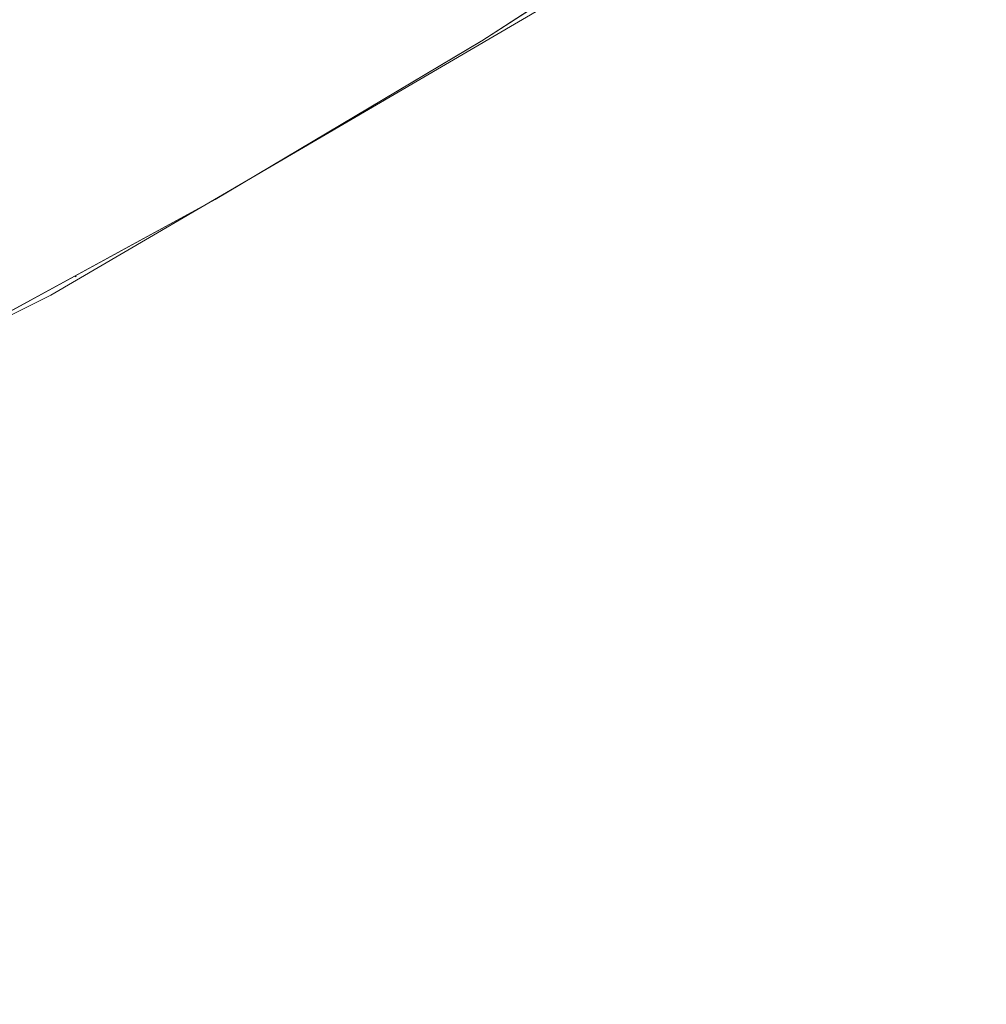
# Model space of a CAD drawing. Header units: millimetres. Extents: x 5921 to 11897, y 1480 to 7785.
# Tile 3 of 13: x 8286 to 8439, y 5069 to 5224. Entities that reach past the tile are written whole.
import ezdxf

# ---------------------------------------------------------------- set-up
doc = ezdxf.new("R2010")
doc.units = ezdxf.units.MM
doc.layers.add('Luminarias', color=7, linetype='Continuous', lineweight=20)

# ---------------------------------------------------------------- blocks, each defined once
blk = doc.blocks.new('33719DC - 33719DC ALO L Black_wood fan DC CCT-534711-00 Isometrico PDF')
at = {"layer": 'Luminarias', "lineweight": 15}
for p, q in [((-2577.1, 5220.81), (-2537.06, 5246.79)), ((-2619.11, 5195.83), (-2577.21, 5220.74)), ((-2663.01, 5171.9), (-2619.42, 5195.65)), ((-2641.18, 5183.65), (-2640.94, 5183.78)), ((-2640.94, 5183.78), (-2641.18, 5183.65))]:
    blk.add_line(p, q, dxfattribs=at)
for points in [[(-2499.05, 5273.73, 0), (-2537.06, 5246.79, 0), (-2577.1, 5220.81, 0), (-2619.11, 5195.83, 0), (-2663.01, 5171.9, 0), (-2708.72, 5149.06, 0), (-2756.15, 5127.35, 0), (-2805.22, 5106.8, 0), (-2855.84, 5087.44, 0), (-2907.9, 5069.28, 0)], [(-2497.68, 5273.88, 0), (-2567.29, 5226.17, 0), (-2644.98, 5180.75, 0), (-2730.72, 5138.11, 0), (-2824.35, 5098.73, 0), (-2907.22, 5069.09, 0)]]:
    blk.add_polyline3d(points, dxfattribs=at)

msp = doc.modelspace()

# ---------------------------------------------------------------- block references
at = {"layer": 'Luminarias', "color": 7, "lineweight": 15, "true_color": 0xfafafa}
msp.add_blockref('33719DC - 33719DC ALO L Black_wood fan DC CCT-534711-00 Isometrico PDF', (10936.37, 0), dxfattribs=at)

doc.saveas('drawing.dxf')
